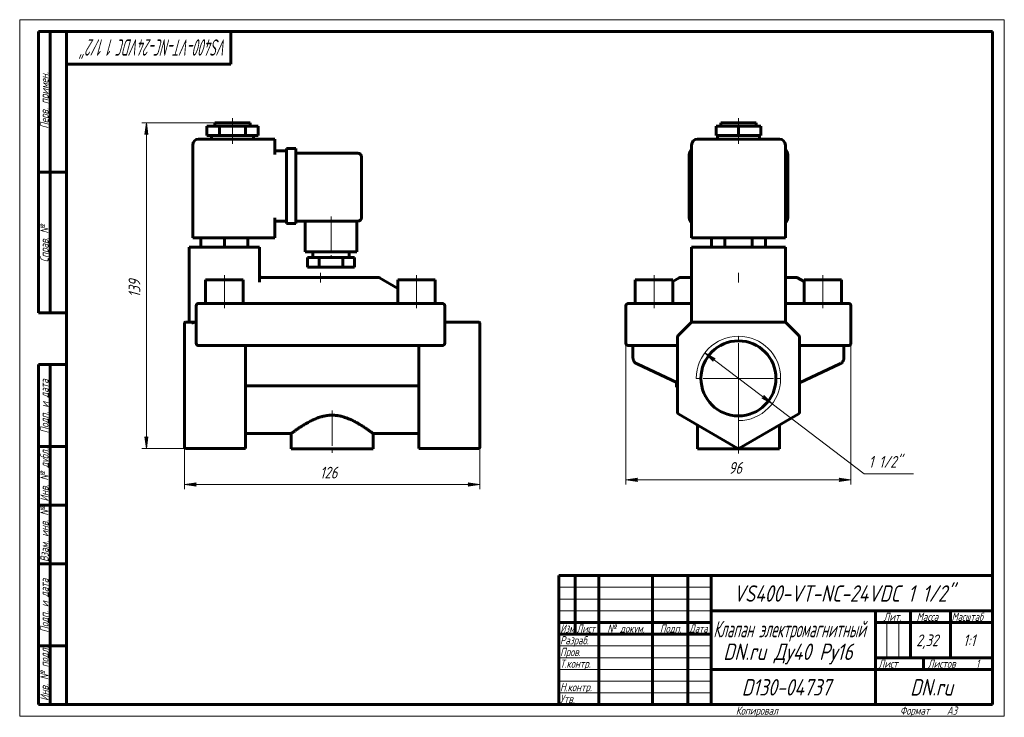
# Model space of a CAD drawing. Header units: millimetres. Extents: x 0 to 420, y 0 to 297.
import ezdxf

# ---------------------------------------------------------------- set-up
doc = ezdxf.new("R2010")
doc.units = ezdxf.units.MM
for name, pattern in [('K5LT_AXLED', [19.5, 15, -1.5, 1.5, -1.5]), ('K5LT_BASIC', [0]), ('K5LT_THIN', [0])]:
    doc.linetypes.add(name, pattern=pattern)
doc.layers.add('Системный слой', color=7, linetype='Continuous')
doc.layers.add('Системный слой (1)', color=251, linetype='Continuous', true_color=0x6c6c6c)
doc.styles.add('KDIMTEXTSTYLE', font='GOST_AU.SHX', dxfattribs={"width": 0.96, "oblique": 15, "height": 5})
doc.styles.add('KTEXTSTYLE', font='GOST_AU.SHX', dxfattribs={"width": 0.96, "height": 5})
doc.dimstyles.new('KDIMSTYLE (1.00)', dxfattribs={"dimtxt": 5, "dimasz": 1, "dimexe": 2, "dimexo": 0, "dimgap": 1, "dimtad": 1, "dimtxsty": 'KDIMTEXTSTYLE', "dimsah": 1, "dimcen": 0, "dimdle": 1, "dimadec": 0, "dimazin": 0, "dimtfac": 0.667, "dimtmove": 0, "dimatfit": 3, "dimfxl": 1, "dimtvp": 1, "dimtolj": 1, "dimtzin": 0, "dimarcsym": 0})

# ---------------------------------------------------------------- blocks, each defined once
blk = doc.blocks.new('U0')
at = {"layer": 'Системный слой (1)', "color": 150, "linetype": 'K5LT_BASIC', "lineweight": 60, "true_color": 0x0080ff}
for p, q in [((331.83, 186.93), (334.6, 185.33)), ((350.6, 176.1), (350.66, 176.07))]:
    blk.add_line(p, q, dxfattribs=at)
blk = doc.blocks.new('U1')
at = {"layer": 'Системный слой (1)', "color": 150, "linetype": 'K5LT_BASIC', "lineweight": 60, "true_color": 0x0080ff}
for p, q in [((281.37, 186.93), (278.6, 185.33)), ((262.6, 176.1), (262.55, 176.07))]:
    blk.add_line(p, q, dxfattribs=at)
blk = doc.blocks.new('U2')
at = {"layer": 'Системный слой (1)', "color": 150, "linetype": 'K5LT_BASIC', "lineweight": 60, "true_color": 0x0080ff}
for p, q in [((286.6, 187.07), (282.05, 187.07)), ((331.33, 187.07), (326.6, 187.07))]:
    blk.add_line(p, q, dxfattribs=at)
blk = doc.blocks.new('U3')
at = {"layer": 'Системный слой (1)', "color": 150, "linetype": 'K5LT_BASIC', "lineweight": 60, "true_color": 0x0080ff}
for q in [(326.6, 168.07), (326.9, 167.77)]:
    blk.add_line((326.6, 168.07), q, dxfattribs=at)
blk = doc.blocks.new('U4')
at = {"layer": 'Системный слой (1)', "color": 150, "linetype": 'K5LT_BASIC', "lineweight": 60, "true_color": 0x0080ff}
for p, q in [((286.4, 167.86), (286.36, 167.82)), ((286.46, 167.92), (286.45, 167.91))]:
    blk.add_line(p, q, dxfattribs=at)
blk = doc.blocks.new('D0')
at = {"layer": 'Системный слой (1)'}
for points in [[(263.1, 100.82), (263.6, 101.48), (258.6, 100.82), (263.6, 100.17)], [(349.6, 100.17), (354.6, 100.82), (349.6, 101.48), (350.1, 100.82)]]:
    blk.add_hatch(color=7, dxfattribs=at).paths.add_polyline_path(points)
at = {"layer": 'Системный слой (1)', "color": 7, "linetype": 'K5LT_THIN', "lineweight": 18}
for p, q in [((354.6, 167.07), (354.6, 98.82)), ((258.6, 163.28), (258.6, 98.82)), ((258.6, 100.82), (263.6, 101.48)), ((263.6, 100.17), (258.6, 100.82)), ((263.6, 101.48), (263.1, 100.82)), ((263.1, 100.82), (263.6, 100.17)), ((350.1, 100.82), (349.6, 101.48)), ((349.6, 101.48), (354.6, 100.82)), ((354.6, 100.82), (349.6, 100.17)), ((349.6, 100.17), (350.1, 100.82))]:
    blk.add_line(p, q, dxfattribs=at)
blk.add_wipeout([(302.45, 101.82), (302.45, 109.21), (310.42, 109.21), (310.42, 101.82)]).dxf.layer = 'Системный слой (1)'
blk.add_line((258.6, 100.82), (354.6, 100.82), dxfattribs=at)
at = {"layer": 'Системный слой (1)', "color": 7, "insert": (302.45, 108.41), "char_height": 5, "attachment_point": 1, "style": 'KTEXTSTYLE'}
blk.add_mtext('\\H5.0;\\W1.000;\\Q15;\\Q15;\\W0.965;96', dxfattribs=at)
blk = doc.blocks.new('KDIMARROW_01')
at = {"layer": 'Системный слой'}
blk.add_hatch(color=0, dxfattribs=at).paths.add_polyline_path([(0, 0), (-5, 0.66), (-4.5, 0), (-5, -0.66)])
at = {"layer": 'Системный слой', "color": 0, "linetype": 'K5LT_THIN', "lineweight": 18}
for p, q in [((-4.5, 0), (-5, 0.66)), ((-5, 0.66), (0, 0)), ((0, 0), (-5, -0.66)), ((-5, -0.66), (-4.5, 0))]:
    blk.add_line(p, q, dxfattribs=at)
at = {"layer": 'Системный слой (1)', "color": 0, "linetype": 'K5LT_THIN', "lineweight": 18}
blk.add_line((70.29, 144.07), (69.29, 144.07), dxfattribs=at)
blk = doc.blocks.new('D1')
at = {"layer": 'Системный слой (1)'}
for points in [[(296.65, 152.45), (292.26, 154.95), (295.85, 151.4), (295.85, 152.23)], [(320.94, 133.18), (317.36, 136.73), (317.36, 135.9), (316.56, 135.68)]]:
    blk.add_hatch(color=7, dxfattribs=at).paths.add_polyline_path(points)
at = {"layer": 'Системный слой (1)', "color": 7, "linetype": 'K5LT_THIN', "lineweight": 18}
for p, q in [((292.26, 154.95), (296.65, 152.45)), ((295.85, 151.4), (292.26, 154.95)), ((292.26, 154.95), (320.94, 133.18)), ((296.65, 152.45), (295.85, 152.23)), ((295.85, 152.23), (295.85, 151.4)), ((316.56, 135.68), (317.36, 135.9)), ((320.94, 133.18), (316.56, 135.68)), ((317.36, 135.9), (317.36, 136.73)), ((317.36, 136.73), (320.94, 133.18))]:
    blk.add_line(p, q, dxfattribs=at)
blk.add_wipeout([(362.17, 104.41), (362.17, 111.79), (378.52, 111.79), (378.52, 104.41)]).dxf.layer = 'Системный слой (1)'
for p, q in [((320.94, 133.18), (360.17, 103.41)), ((360.17, 103.41), (381.21, 103.41))]:
    blk.add_line(p, q, dxfattribs=at)
at = {"layer": 'Системный слой (1)', "color": 7, "insert": (362.17, 111), "char_height": 5, "attachment_point": 1, "style": 'KTEXTSTYLE'}
blk.add_mtext('\\H5.0;\\W1.000;\\Q15;\\Q15;\\W0.965;1 1/2"', dxfattribs=at)
blk = doc.blocks.new('U5')
at = {"layer": 'Системный слой (1)', "color": 30, "linetype": 'K5LT_AXLED', "lineweight": 18, "true_color": 0xff8000}
for q in [(306.6, 162.07), (288.6, 144.07), (324.6, 144.07), (306.6, 126.07)]:
    blk.add_line((306.6, 144.07), q, dxfattribs=at)
blk = doc.blocks.new('U6')
at = {"layer": 'Системный слой (1)', "color": 150, "linetype": 'K5LT_BASIC', "lineweight": 60, "true_color": 0x0080ff}
for p, q in [((102.45, 187.51), (102.29, 188.05)), ((102.87, 187.14), (102.45, 187.51)), ((103.43, 187.06), (102.87, 187.14))]:
    blk.add_line(p, q, dxfattribs=at)
blk = doc.blocks.new('U7')
at = {"layer": 'Системный слой (1)', "color": 150, "linetype": 'K5LT_BASIC', "lineweight": 60, "true_color": 0x0080ff}
for p, q in [((96.29, 120.57), (115.79, 120.57)), ((150.79, 120.57), (170.29, 120.57))]:
    blk.add_line(p, q, dxfattribs=at)
blk = doc.blocks.new('U8')
at = {"layer": 'Системный слой (1)', "color": 150, "linetype": 'K5LT_BASIC', "lineweight": 60, "true_color": 0x0080ff}
for p, q in [((102.29, 188.05), (102.29, 188.02)), ((102.29, 188.02), (102.3, 187.99)), ((102.3, 187.99), (102.3, 187.97))]:
    blk.add_line(p, q, dxfattribs=at)
blk = doc.blocks.new('D2')
at = {"layer": 'Системный слой (1)'}
for points in [[(74.79, 98.82), (75.29, 99.48), (70.29, 98.82), (75.29, 98.17)], [(196.29, 98.82), (191.29, 99.48), (191.79, 98.82), (191.29, 98.17)]]:
    blk.add_hatch(color=7, dxfattribs=at).paths.add_polyline_path(points)
at = {"layer": 'Системный слой (1)', "color": 7, "linetype": 'K5LT_THIN', "lineweight": 18}
for p, q in [((70.29, 129.84), (70.29, 96.82)), ((196.29, 129.65), (196.29, 96.82)), ((70.29, 98.82), (75.29, 99.48)), ((75.29, 98.17), (70.29, 98.82)), ((75.29, 99.48), (74.79, 98.82)), ((74.79, 98.82), (75.29, 98.17)), ((191.79, 98.82), (191.29, 99.48)), ((191.29, 99.48), (196.29, 98.82)), ((196.29, 98.82), (191.29, 98.17)), ((191.29, 98.17), (191.79, 98.82))]:
    blk.add_line(p, q, dxfattribs=at)
blk.add_wipeout([(128.08, 99.82), (128.08, 107.21), (138.09, 107.21), (138.09, 99.82)]).dxf.layer = 'Системный слой (1)'
blk.add_line((70.29, 98.82), (196.29, 98.82), dxfattribs=at)
at = {"layer": 'Системный слой (1)', "color": 7, "insert": (128.08, 106.41), "char_height": 5, "attachment_point": 1, "style": 'KTEXTSTYLE'}
blk.add_mtext('\\H5.0;\\W1.000;\\Q15;\\Q15;\\W0.965;126', dxfattribs=at)
blk = doc.blocks.new('D3')
at = {"layer": 'Системный слой (1)'}
for points in [[(54.69, 248.07), (54.03, 253.07), (53.37, 248.07), (54.03, 248.57)], [(54.03, 114.22), (54.69, 119.22), (54.03, 118.72), (53.37, 119.22)]]:
    blk.add_hatch(color=7, dxfattribs=at).paths.add_polyline_path(points)
at = {"layer": 'Системный слой (1)', "color": 7, "linetype": 'K5LT_THIN', "lineweight": 18}
for p, q in [((83.29, 253.07), (52.03, 253.07)), ((53.37, 248.07), (54.03, 253.07)), ((54.03, 253.07), (54.69, 248.07)), ((54.03, 248.57), (53.37, 248.07)), ((54.69, 248.07), (54.03, 248.57)), ((54.03, 114.22), (53.37, 119.22)), ((53.37, 119.22), (54.03, 118.72)), ((54.03, 118.72), (54.69, 119.22)), ((54.69, 119.22), (54.03, 114.22)), ((73.6, 114.22), (52.03, 114.22))]:
    blk.add_line(p, q, dxfattribs=at)
blk.add_wipeout([(53.03, 178.63), (45.65, 178.63), (45.65, 188.25), (53.03, 188.25)]).dxf.layer = 'Системный слой (1)'
blk.add_line((54.03, 253.07), (54.03, 114.22), dxfattribs=at)
at = {"layer": 'Системный слой (1)', "color": 7, "insert": (46.45, 178.63), "char_height": 5, "attachment_point": 1, "rotation": 90, "style": 'KTEXTSTYLE'}
blk.add_mtext('\\H5.0;\\W1.000;\\Q15;\\Q15;\\W0.965;139', dxfattribs=at)
blk = doc.blocks.new('U9')
at = {"color": 7, "linetype": 'K5LT_THIN', "lineweight": 18}
for p, q in [((0, 0), (0, 297)), ((0, 297), (420, 297)), ((420, 297), (420, 0)), ((230, 55), (295, 55)), ((230, 50), (295, 50)), ((230, 45), (295, 45)), ((369.96, 25), (369.96, 40)), ((374.98, 25), (374.98, 40)), ((230, 30), (295, 30)), ((230, 25), (295, 25)), ((230, 20), (295, 20)), ((230, 15), (295, 15)), ((230, 10), (295, 10)), ((420, 0), (0, 0))]:
    blk.add_line(p, q, dxfattribs=at)
at = {"color": 150, "linetype": 'K5LT_BASIC', "lineweight": 60, "true_color": 0x0080ff}
for p, q in [((8, 172), (8, 292)), ((20, 292), (8, 292)), ((13, 172), (13, 292)), ((20, 5), (20, 292)), ((20, 292), (415, 292)), ((90, 292), (90, 278)), ((415, 292), (415, 5)), ((90, 278), (20, 278)), ((20, 232), (8, 232)), ((20, 172), (8, 172)), ((8, 5), (8, 150)), ((20, 150), (8, 150)), ((13, 5), (13, 150)), ((20, 115), (8, 115)), ((20, 90), (8, 90)), ((20, 65), (8, 65)), ((230, 60), (415, 60)), ((230, 5), (230, 60)), ((237, 35), (237, 60)), ((247, 5), (247, 60)), ((270, 5), (270, 60)), ((285, 5), (285, 60)), ((295, 5), (295, 60)), ((295, 45), (415, 45)), ((365, 5), (365, 45)), ((380, 25), (380, 45)), ((397, 25), (397, 45)), ((230, 40), (295, 40)), ((365, 40), (380, 40)), ((380, 40), (415, 40)), ((230, 35), (295, 35)), ((20, 30), (8, 30)), ((365, 25), (415, 25)), ((385.57, 20), (385.57, 25)), ((295, 20), (365, 20)), ((365, 20), (415, 20)), ((20, 5), (8, 5)), ((415, 5), (20, 5))]:
    blk.add_line(p, q, dxfattribs=at)
at = {"color": 7, "attachment_point": 1, "style": 'KTEXTSTYLE'}
for s, insert, char_height, rotation in [('\\H5.0;\\W1.000;\\Q15;\\Q15;\\W0.629;\\H7.00;VS400-VT-NC-24VDC 1 1/2"', (88.56, 281.64), 7, 180), ('\\H5.0;\\W1.000;\\Q15;\\Q15;\\W0.965;\\H3.50;Перв. примен.', (8.82, 250.52), 3.5, 90), ('\\H5.0;\\W1.000;\\Q15;\\Q15;\\W0.965;\\H3.50;Справ. №', (8.82, 193.63), 3.5, 90), ('\\H5.0;\\W1.000;\\Q15;\\Q15;\\W0.965;\\H3.50;Подп. и дата', (8.82, 120.66), 3.5, 90), ('\\H5.0;\\W1.000;\\Q15;\\Q15;\\W0.965;\\H3.50;Инв. № дубл.', (8.82, 91.57), 3.5, 90), ('\\H5.0;\\W1.000;\\Q15;\\Q15;\\W0.965;\\H3.50;Взам. инв. №', (8.82, 65.8), 3.5, 90), ('\\H5.0;\\W1.000;\\Q15;\\Q15;\\W0.965;\\H3.50;Подп. и дата', (8.82, 35.66), 3.5, 90), ('\\H5.0;\\W1.000;\\Q15;\\Q15;\\W0.965;\\H3.50;Инв. № подл.', (8.82, 6.57), 3.5, 90)]:
    blk.add_mtext(s, dxfattribs=dict(at, insert=insert, char_height=char_height, rotation=rotation))
for s, insert, char_height in [('\\H5.0;\\W1.000;\\Q15;\\Q15;\\W0.965;\\H7.00;VS400-VT-NC-24VDC 1 1/2"', (304.46, 55.86), 7), ('\\H5.0;\\W1.000;\\Q15;\\Q15;\\W0.965;\\H3.50;Лит.', (368.47, 44.18), 3.5), ('\\H5.0;\\W1.000;\\Q15;\\Q15;\\W0.965;\\H3.50;Масса', (382.58, 44.18), 3.5), ('\\H5.0;\\W1.000;\\Q15;\\Q15;\\W0.930;\\H3.50;Масштаб', (397.52, 44.18), 3.5), ('\\H5.0;\\W1.000;\\Q15;\\Q15;\\W0.784;\\H3.50;Изм.', (230.62, 39.18), 3.5), ('\\H5.0;\\W1.000;\\Q15;\\Q15;\\W0.799;\\H3.50;Лист', (237.61, 39.18), 3.5), ('\\H5.0;\\W1.000;\\Q15;\\Q15;\\W0.965;\\H3.50;№ докум.', (250.63, 39.18), 3.5), ('\\H5.0;\\W1.000;\\Q15;\\Q15;\\W0.965;\\H3.50;Подп.', (273.1, 39.18), 3.5), ('\\H5.0;\\W1.000;\\Q15;\\Q15;\\W0.799;\\H3.50;Дата', (285.61, 39.18), 3.5), ('\\H5.0;\\W1.000;\\Q15;\\Q15;\\W0.672;\\H7.00;Клапан электромагнитный', (295.88, 40.69), 7), ('\\H5.0;\\W1.000;\\Q15;\\Q15;\\W0.965;\\H3.50;Разраб.', (230.5, 34.18), 3.5), ('\\H5.0;\\W1.000;\\Q15;\\Q15;\\W0.965;2,32', (382.43, 34.9), 5), ('\\H5.0;\\W1.000;\\Q15;\\Q15;\\W0.965;{\\c16711680;1:1}', (402.44, 34.9), 5), ('\\H5.0;\\W1.000;\\Q15;\\Q15;\\W0.965;\\H7.00;DN.ru Ду40 Ру16', (300.11, 31.02), 7), ('\\H5.0;\\W1.000;\\Q15;\\Q15;\\W0.965;\\H3.50;Пров.', (230.5, 29.18), 3.5), ('\\H5.0;\\W1.000;\\Q15;\\Q15;\\W0.965;\\H3.50;Т.контр.', (230.5, 24.18), 3.5), ('\\H5.0;\\W1.000;\\Q15;\\Q15;\\W0.965;\\H3.50;Лист', (366.32, 24.18), 3.5), ('\\H5.0;\\W1.000;\\Q15;\\Q15;\\W0.965;\\H3.50;Листов', (387.36, 24.18), 3.5), ('\\H5.0;\\W1.000;\\Q15;\\Q15;\\W0.965;\\H3.50;1', (407.91, 24.18), 3.5), ('\\H5.0;\\W1.000;\\Q15;\\Q15;\\W0.965;\\H3.50;Н.контр.', (230.5, 14.18), 3.5), ('\\H5.0;\\W1.000;\\Q15;\\Q15;\\W0.965;\\H7.00;D130-04737', (307.98, 15.86), 7), ('\\H5.0;\\W1.000;\\Q15;\\Q15;\\W0.965;\\H7.00;DN.ru', (379.84, 15.86), 7), ('\\H5.0;\\W1.000;\\Q15;\\Q15;\\W0.965;\\H3.50;Утв.', (230.5, 9.18), 3.5), ('\\H5.0;\\W1.000;\\Q15;\\Q15;\\W0.965;\\H3.50;Копировал', (305.5, 4.18), 3.5), ('\\H5.0;\\W1.000;\\Q15;\\Q15;\\W0.965;\\H3.50;Формат', (375.5, 4.18), 3.5), ('\\H5.0;\\W1.000;\\Q15;\\Q15;\\W0.965;\\H3.50;A3', (395.5, 4.18), 3.5)]:
    blk.add_mtext(s, dxfattribs=dict(at, insert=insert, char_height=char_height))

msp = doc.modelspace()

# ---------------------------------------------------------------- linework, layer by layer
at = {"layer": 'Системный слой (1)', "color": 150, "linetype": 'K5LT_BASIC', "lineweight": 60, "true_color": 0x0080ff}
for p, q in [((83.294, 253.065), (98.294, 253.065)), ((83.294, 251.565), (83.294, 253.065)), ((98.294, 251.565), (98.294, 253.065)), ((299.103, 253.065), (314.103, 253.065)), ((299.103, 251.565), (299.103, 253.065)), ((314.103, 251.565), (314.103, 253.065)), ((79.794, 247.565), (79.794, 251.565)), ((79.794, 251.565), (85.294, 251.565)), ((85.294, 251.565), (96.294, 251.565)), ((85.294, 247.565), (85.294, 251.565)), ((96.294, 247.565), (96.294, 251.565)), ((96.294, 251.565), (101.794, 251.565)), ((101.794, 247.565), (101.794, 251.565)), ((297.076, 247.565), (297.076, 251.565)), ((297.076, 251.565), (306.603, 251.565)), ((306.603, 251.565), (316.129, 251.565)), ((306.603, 247.565), (306.603, 251.565)), ((316.129, 247.565), (316.129, 251.565)), ((108.794, 246.065), (76.294, 246.065)), ((79.794, 247.565), (85.294, 247.565)), ((81.794, 246.065), (81.794, 247.565)), ((85.294, 247.565), (96.294, 247.565)), ((96.294, 247.565), (101.794, 247.565)), ((99.794, 246.065), (99.794, 247.565)), ((108.794, 246.065), (108.794, 243.565)), ((324.103, 246.065), (289.103, 246.065)), ((297.076, 247.565), (306.603, 247.565)), ((297.603, 246.065), (297.603, 247.565)), ((306.603, 247.565), (316.129, 247.565)), ((315.603, 246.065), (315.603, 247.565)), ((73.794, 204.065), (73.794, 243.565)), ((108.794, 239.565), (108.794, 243.565)), ((108.794, 241.065), (113.794, 241.065)), ((113.794, 242.065), (117.794, 242.065)), ((113.794, 239.565), (113.794, 242.065)), ((113.794, 239.565), (113.794, 212.565)), ((117.794, 242.065), (117.794, 239.565)), ((117.794, 240.065), (144.294, 240.065)), ((117.794, 239.565), (117.794, 212.565)), ((285.603, 212.565), (285.603, 239.565)), ((286.603, 204.065), (286.603, 243.565)), ((326.603, 204.065), (326.603, 243.565)), ((327.603, 239.565), (327.603, 212.565)), ((145.794, 238.565), (145.794, 212.565)), ((108.794, 204.065), (108.794, 212.565)), ((108.794, 211.065), (113.794, 211.065)), ((113.794, 210.065), (113.794, 212.565)), ((113.794, 210.065), (117.794, 210.065)), ((117.794, 212.565), (117.794, 210.065)), ((117.794, 211.065), (144.294, 211.065)), ((121.794, 211.065), (121.794, 198.065)), ((143.794, 211.065), (143.794, 198.065)), ((76.294, 204.065), (73.794, 204.065)), ((76.294, 204.065), (108.794, 204.065)), ((77.294, 204.065), (77.294, 200.065)), ((87.294, 204.065), (87.294, 200.065)), ((97.294, 204.065), (97.294, 200.065)), ((289.103, 204.065), (286.603, 204.065)), ((289.103, 204.065), (324.103, 204.065)), ((295.056, 204.065), (295.056, 200.065)), ((300.829, 204.065), (300.829, 200.065)), ((312.376, 204.065), (312.376, 200.065)), ((318.15, 204.065), (318.15, 200.065)), ((326.603, 204.065), (324.103, 204.065)), ((72.294, 200.065), (72.294, 168.065)), ((72.294, 200.065), (74.794, 200.065)), ((99.794, 200.065), (74.794, 200.065)), ((99.794, 200.065), (102.294, 200.065)), ((102.294, 200.065), (102.294, 185.035)), ((143.794, 198.065), (121.794, 198.065)), ((125.044, 198.065), (125.044, 195.565)), ((140.544, 198.065), (140.544, 195.565)), ((286.603, 200.065), (286.603, 168.065)), ((286.603, 200.065), (289.103, 200.065)), ((324.103, 200.065), (289.103, 200.065)), ((324.103, 200.065), (326.603, 200.065)), ((326.603, 200.065), (326.603, 168.065)), ((122.794, 195.565), (122.794, 191.565)), ((127.794, 195.565), (122.794, 195.565)), ((137.794, 195.565), (127.794, 195.565)), ((127.794, 195.565), (127.794, 191.565)), ((137.794, 195.565), (137.794, 191.565)), ((142.794, 195.565), (137.794, 195.565)), ((142.794, 195.565), (142.794, 191.565)), ((127.794, 191.565), (122.794, 191.565)), ((137.794, 191.565), (127.794, 191.565)), ((142.794, 191.565), (137.794, 191.565)), ((79.294, 186.065), (95.294, 186.065)), ((79.294, 176.065), (79.294, 186.065)), ((95.294, 176.065), (95.294, 186.065)), ((153.026, 187.065), (103.561, 187.065)), ((153.526, 186.931), (161.294, 182.446)), ((161.294, 176.065), (161.294, 186.065)), ((161.294, 186.065), (177.294, 186.065)), ((177.294, 176.065), (177.294, 186.065)), ((262.603, 186.065), (278.603, 186.065)), ((262.603, 176.065), (262.603, 186.065)), ((278.603, 176.065), (278.603, 186.065)), ((282.047, 187.065), (281.871, 187.065)), ((334.603, 186.065), (350.603, 186.065)), ((334.603, 176.065), (334.603, 186.065)), ((350.603, 176.065), (350.603, 186.065)), ((286.601, 182.185), (286.603, 182.192)), ((75.294, 175.065), (75.294, 159.065)), ((76.294, 176.065), (78.294, 176.065)), ((178.294, 176.065), (78.294, 176.065)), ((178.294, 176.065), (180.294, 176.065)), ((181.294, 159.065), (181.294, 175.065)), ((258.603, 175.065), (258.603, 159.065)), ((259.603, 176.065), (261.603, 176.065)), ((261.603, 176.065), (286.603, 176.065)), ((326.603, 176.065), (351.603, 176.065)), ((351.603, 176.065), (353.603, 176.065)), ((354.603, 175.065), (354.603, 159.065)), ((73.415, 168.065), (70.794, 168.065)), ((74.794, 168.065), (73.415, 168.065)), ((74.794, 168.065), (75.294, 168.065)), ((181.294, 168.065), (195.794, 168.065)), ((286.603, 168.065), (286.31, 167.772)), ((286.603, 168.065), (287.017, 168.065)), ((326.189, 168.065), (287.017, 168.065)), ((326.603, 168.065), (326.189, 168.065)), ((70.294, 167.419), (70.294, 167.565)), ((70.294, 162.005), (70.294, 167.419)), ((196.294, 167.565), (196.294, 167.419)), ((196.294, 162.005), (196.294, 167.419)), ((286.31, 167.772), (280.896, 162.358)), ((326.747, 167.921), (326.689, 167.979)), ((332.31, 162.358), (326.896, 167.772)), ((70.294, 161.651), (70.294, 162.005)), ((70.294, 129.654), (70.294, 161.651)), ((196.294, 162.005), (196.294, 161.651)), ((196.294, 129.654), (196.294, 161.651)), ((280.603, 161.651), (280.603, 129.654)), ((332.603, 129.654), (332.603, 161.651)), ((78.294, 158.065), (76.294, 158.065)), ((78.294, 158.065), (178.294, 158.065)), ((96.294, 129.654), (96.294, 158.065)), ((170.294, 129.654), (170.294, 158.065)), ((180.294, 158.065), (178.294, 158.065)), ((261.603, 158.065), (259.603, 158.065)), ((261.603, 158.065), (261.603, 152.96)), ((261.603, 158.065), (280.603, 158.065)), ((332.603, 158.065), (351.603, 158.065)), ((353.603, 158.065), (351.603, 158.065)), ((351.603, 158.065), (351.603, 152.96)), ((263.335, 150.241), (263.33, 150.244)), ((280.603, 142.189), (263.335, 150.241)), ((349.871, 150.241), (332.603, 142.189)), ((349.871, 150.241), (349.876, 150.244)), ((97.53, 140.925), (169.057, 140.925)), ((280.103, 142.386), (280.103, 142.422)), ((280.103, 140.386), (280.103, 142.386)), ((280.182, 142.386), (280.103, 142.386)), ((280.603, 140.386), (280.103, 140.386)), ((70.294, 129.221), (70.294, 129.654)), ((70.294, 114.787), (70.294, 129.221)), ((96.294, 129.654), (96.294, 128.788)), ((96.294, 114.354), (96.294, 128.788)), ((170.294, 128.788), (170.294, 129.654)), ((170.294, 114.354), (170.294, 128.788)), ((196.294, 129.654), (196.294, 129.221)), ((196.294, 114.787), (196.294, 129.221)), ((281.103, 128.788), (306.103, 114.354)), ((307.103, 114.354), (332.103, 128.788)), ((289.103, 124.169), (289.103, 114.065)), ((324.103, 124.169), (324.103, 114.065)), ((115.794, 120.565), (115.794, 114.065)), ((150.794, 120.565), (150.794, 114.065)), ((70.294, 114.72), (70.294, 114.787)), ((70.794, 114.22), (96.294, 114.22)), ((96.294, 114.354), (96.294, 114.22)), ((150.794, 114.065), (115.794, 114.065)), ((170.294, 114.22), (170.294, 114.354)), ((170.294, 114.22), (195.794, 114.22)), ((196.294, 114.787), (196.294, 114.72)), ((324.103, 114.065), (289.103, 114.065))]:
    msp.add_line(p, q, dxfattribs=at)
at = {"layer": 'Системный слой (1)', "color": 30, "linetype": 'K5LT_AXLED', "lineweight": 18, "true_color": 0xff8000}
for p, q in [((90.794, 249.565), (90.794, 255.065)), ((306.603, 249.565), (306.603, 255.065)), ((90.794, 244.065), (90.794, 249.565)), ((306.603, 244.065), (306.603, 249.565)), ((132.794, 213.065), (132.794, 193.565)), ((128.294, 184.931), (128.294, 189.065)), ((306.603, 184.931), (306.603, 189.065)), ((87.294, 174.065), (87.294, 188.065)), ((169.294, 174.065), (169.294, 188.065)), ((270.603, 174.065), (270.603, 188.065)), ((342.603, 174.065), (342.603, 188.065))]:
    msp.add_line(p, q, dxfattribs=at)
at = {"layer": 'Системный слой (1)', "color": 150, "linetype": 'K5LT_BASIC', "lineweight": 60, "true_color": 0x0080ff}
msp.add_circle((306.603, 144.065), 16, dxfattribs=at)
for centre, radius, start, end in [((76.294, 243.565), 2.5, 90, 180), ((289.103, 243.565), 2.5, 90, 180), ((324.103, 243.565), 2.5, 0, 90), ((144.294, 238.565), 1.5, 0, 90), ((288.103, 239.565), 2.5, 126.8699, 180), ((325.103, 239.565), 2.5, 0, 53.1301), ((144.294, 212.565), 1.5, 270, 0), ((288.103, 212.565), 2.5, 180, 233.1301), ((325.103, 212.565), 2.5, 306.8699, 0), ((103.561, 186.065), 1, 90, 97.69672), ((153.026, 186.065), 1, 60, 90), ((281.871, 186.065), 1, 90, 120), ((331.335, 186.065), 1, 60, 90), ((76.294, 175.065), 1, 90, 180), ((180.294, 175.065), 1, 0, 90), ((259.603, 175.065), 1, 90, 180), ((353.603, 175.065), 1, 0, 90), ((70.794, 167.565), 0.5, 90, 180), ((195.794, 167.565), 0.5, 0, 90), ((287.017, 167.065), 1, 90, 135), ((326.189, 167.065), 1, 45, 90), ((281.603, 161.651), 1, 135, 180), ((331.603, 161.651), 1, 0, 45), ((76.294, 159.065), 1, 180, 270), ((180.294, 159.065), 1, 270, 0), ((259.603, 159.065), 1, 180, 270), ((353.603, 159.065), 1, 270, 0), ((281.603, 129.654), 1, 180, 240), ((331.603, 129.654), 1, 300, 0), ((70.794, 114.72), 0.5, 180, 270), ((195.794, 114.72), 0.5, 270, 0), ((306.603, 115.22), 1, 240, 300)]:
    msp.add_arc(centre, radius, start, end, dxfattribs=at)
at = {"layer": 'Системный слой (1)', "color": 7, "linetype": 'K5LT_THIN', "lineweight": 18}
msp.add_arc((306.603, 144.065), 18, 270, 180, dxfattribs=at)
at = {"layer": 'Системный слой (1)', "color": 150, "linetype": 'K5LT_BASIC', "lineweight": 60, "true_color": 0x0080ff}
for centre, start_param, end_param in [((285.603, 182.215), 6.2827836, 6.2831853), ((327.603, 182.215), 3.1415927, 3.1419999)]:
    msp.add_ellipse(centre, major_axis=(1, 0), ratio=0.906831, start_param=start_param, end_param=end_param, dxfattribs=at)
for points, knots in [([(286.601, 182.185), (286.601, 182.186), (286.601, 182.186), (286.601, 182.188), (286.601, 182.19), (286.602, 182.193), (286.602, 182.195), (286.602, 182.2), (286.602, 182.202), (286.603, 182.208), (286.603, 182.211), (286.603, 182.214)], [0, 0, 0, 0, 0.4, 0.4, 0.8, 0.8, 1.2, 1.2, 1.6, 1.6, 2, 2, 2, 2]), ([(326.605, 182.184), (326.605, 182.185), (326.605, 182.185), (326.604, 182.188), (326.604, 182.189), (326.604, 182.192), (326.604, 182.195), (326.603, 182.199), (326.603, 182.202), (326.603, 182.208), (326.603, 182.211), (326.603, 182.214)], [0, 0, 0, 0, 0.4, 0.4, 0.8, 0.8, 1.2, 1.2, 1.6, 1.6, 2, 2, 2, 2]), ([(74.794, 168.065), (74.726, 168.065), (74.593, 167.969), (74.388, 167.916), (74.189, 167.86), (73.993, 167.82), (73.797, 167.792), (73.605, 167.776), (73.478, 167.772), (73.415, 167.772)], [0, 0, 0, 0, 0.1940726, 0.3623054, 0.5074538, 0.6457869, 0.7773047, 0.8921854, 1, 1, 1, 1]), ([(263.335, 150.241), (263.333, 150.242), (263.331, 150.243), (263.319, 150.249), (263.31, 150.253), (263.286, 150.265), (263.273, 150.271), (263.232, 150.291), (263.206, 150.305), (263.126, 150.348), (263.074, 150.378), (262.921, 150.473), (262.823, 150.542), (262.624, 150.701), (262.524, 150.793), (262.337, 150.99), (262.249, 151.095), (262.089, 151.317), (262.016, 151.434), (261.888, 151.677), (261.832, 151.803), (261.738, 152.06), (261.7, 152.191), (261.642, 152.456), (261.623, 152.59), (261.606, 152.8), (261.603, 152.876), (261.603, 152.954), (261.603, 152.958), (261.603, 152.961)], [0.0090535, 0.0090535, 0.0090535, 0.0090535, 0.0452674, 0.0452674, 0.2376366, 0.2376366, 0.5024337, 0.5024337, 1.0320278, 1.0320278, 2.0912161, 2.0912161, 4.2005391, 4.2005391, 6.5835834, 6.5835834, 8.9914359, 8.9914359, 11.4111822, 11.4111822, 13.8294964, 13.8294964, 16.2329227, 16.2329227, 18.609503, 18.609503, 19.9434946, 19.9434946, 19.9995332, 19.9995332, 19.9995332, 19.9995332]), ([(349.871, 150.241), (349.872, 150.242), (349.874, 150.243), (349.886, 150.249), (349.896, 150.253), (349.919, 150.265), (349.933, 150.271), (349.973, 150.291), (350, 150.305), (350.079, 150.348), (350.131, 150.378), (350.284, 150.473), (350.382, 150.542), (350.581, 150.701), (350.681, 150.793), (350.869, 150.99), (350.956, 151.095), (351.117, 151.317), (351.189, 151.434), (351.318, 151.677), (351.374, 151.803), (351.468, 152.06), (351.506, 152.191), (351.563, 152.456), (351.583, 152.59), (351.599, 152.8), (351.603, 152.876), (351.603, 152.954), (351.603, 152.958), (351.603, 152.961)], [0.0090535, 0.0090535, 0.0090535, 0.0090535, 0.0452674, 0.0452674, 0.2376366, 0.2376366, 0.5024337, 0.5024337, 1.0320278, 1.0320278, 2.0912161, 2.0912161, 4.2005391, 4.2005391, 6.5835834, 6.5835834, 8.9914359, 8.9914359, 11.4111822, 11.4111822, 13.8294964, 13.8294964, 16.2329227, 16.2329227, 18.609503, 18.609503, 19.9434946, 19.9434946, 19.9995332, 19.9995332, 19.9995332, 19.9995332]), ([(97.53, 140.925), (97.502, 140.925), (97.447, 140.926), (97.365, 140.929), (97.283, 140.934), (97.2, 140.942), (97.118, 140.951), (97.037, 140.963), (96.957, 140.977), (96.877, 140.993), (96.799, 141.012), (96.722, 141.032), (96.646, 141.055), (96.572, 141.079), (96.5, 141.106), (96.43, 141.134), (96.361, 141.163), (96.316, 141.185), (96.294, 141.196)], [0, 0, 0, 0, 0.0635051, 0.1273987, 0.1916754, 0.2563489, 0.3212871, 0.3861226, 0.4507689, 0.5149045, 0.5787617, 0.6416584, 0.7038202, 0.7647723, 0.8250812, 0.8841984, 0.9425438, 1, 1, 1, 1]), ([(169.057, 140.925), (169.085, 140.925), (169.14, 140.926), (169.222, 140.929), (169.305, 140.934), (169.387, 140.942), (169.469, 140.951), (169.55, 140.963), (169.63, 140.977), (169.71, 140.993), (169.788, 141.012), (169.866, 141.032), (169.941, 141.055), (170.015, 141.079), (170.087, 141.106), (170.157, 141.134), (170.226, 141.163), (170.271, 141.185), (170.294, 141.196)], [0, 0, 0, 0, 0.0635051, 0.1273987, 0.1916754, 0.2563489, 0.3212871, 0.3861226, 0.4507689, 0.5149045, 0.5787617, 0.6416584, 0.7038202, 0.7647723, 0.8250812, 0.8841984, 0.9425438, 1, 1, 1, 1]), ([(150.794, 120.565), (150.793, 120.565), (150.756, 120.593), (150.61, 120.701), (150.42, 120.843), (150.19, 121.011), (149.908, 121.217), (149.601, 121.439), (149.283, 121.668), (148.961, 121.897), (148.605, 122.146), (148.214, 122.418), (147.787, 122.71), (147.266, 123.061), (146.643, 123.471), (145.91, 123.939), (145.202, 124.375), (144.54, 124.768), (143.884, 125.143), (143.159, 125.54), (142.361, 125.953), (141.618, 126.312), (140.939, 126.619), (140.335, 126.876), (139.734, 127.113), (139.077, 127.353), (138.347, 127.593), (137.534, 127.824), (136.761, 128.008), (136.035, 128.147), (135.365, 128.249), (134.688, 128.324), (134.014, 128.369), (133.549, 128.38), (133.113, 128.381), (132.686, 128.373), (132.072, 128.337), (131.387, 128.271), (130.646, 128.166), (129.851, 128.014), (129.129, 127.842), (128.475, 127.661), (127.817, 127.457), (127.094, 127.205), (126.307, 126.9), (125.504, 126.558), (124.689, 126.18), (123.866, 125.77), (123.126, 125.376), (122.471, 125.011), (121.844, 124.649), (121.189, 124.255), (120.512, 123.834), (119.867, 123.421), (119.257, 123.019), (118.685, 122.633), (118.155, 122.268), (117.669, 121.927), (117.228, 121.613), (116.867, 121.354), (116.578, 121.144), (116.324, 120.958), (116.098, 120.791), (115.922, 120.661), (115.819, 120.584), (115.794, 120.566), (115.794, 120.565), (115.794, 120.565)], [0, 0, 0, 0, 0.01276234, 0.02340085, 0.03191441, 0.04049573, 0.04914421, 0.05786168, 0.06456299, 0.07137586, 0.07838019, 0.08546495, 0.09278394, 0.10025692, 0.1105814, 0.12090453, 0.13122397, 0.13869015, 0.14600172, 0.15517845, 0.16415014, 0.17291572, 0.17930182, 0.18553709, 0.19149235, 0.19731823, 0.20484649, 0.21243383, 0.22007753, 0.22599203, 0.23195045, 0.23790076, 0.24380073, 0.24953727, 0.24999777, 0.25516403, 0.26062623, 0.26603092, 0.27312826, 0.28025237, 0.28740455, 0.2929061, 0.2984807, 0.30607742, 0.31390897, 0.32197308, 0.33077535, 0.33983607, 0.3491539, 0.35619902, 0.36316629, 0.37227572, 0.38139214, 0.39051502, 0.39976992, 0.40902704, 0.41828514, 0.42758558, 0.43699025, 0.44649638, 0.45378628, 0.4611455, 0.47106026, 0.48081764, 0.49041819, 0.49936276, 0.49999343, 0.49999343, 0.49999343, 0.49999343])]:
    msp.add_open_spline(points, degree=3, knots=knots, dxfattribs=at)

# ---------------------------------------------------------------- block references
at = {"layer": 'Системный слой (1)'}
for name in ['U6', 'U8', 'U1', 'U2', 'U0', 'U3', 'U4', 'U7']:
    msp.add_blockref(name, (0, 0), dxfattribs=at)

# ---------------------------------------------------------------- next in the draw order: dimensions: what is measured, and where the dimension line sits
at = {"layer": 'Системный слой (1)', "color": 7}
for base, p1, p2, text, picture, middle in [((258.603, 100.823), (354.603, 167.065), (258.603, 163.276), '\\H5.0;\\W0.965;\\Q15;\\H5.0;\\W0.965;\\Q15;\\Q15;96', 'D0', (306.603, 100.823)), ((70.294, 98.823), (196.294, 129.654), (70.294, 129.839), '\\H5.0;\\W0.965;\\Q15;\\H5.0;\\W0.965;\\Q15;\\Q15;126', 'D2', (133.294, 98.823))]:
    dim = msp.add_linear_dim(base=base, p1=p1, p2=p2, text=text, dimstyle='KDIMSTYLE (1.00)', override={"dimexo": 0, "dimblk1": 'KDIMARROW_01', "dimblk2": 'KDIMARROW_01', "dimse1": 0, "dimse2": 0, "dimclrt": 7, "dimtolj": 1}, dxfattribs=at)
    dim.commit()
    dim.dimension.update_dxf_attribs({"geometry": picture, "text_midpoint": middle, "dimtype": 160})

# ---------------------------------------------------------------- next in the draw order: linework, layer by layer
at = {"layer": 'Системный слой (1)', "color": 30, "linetype": 'K5LT_AXLED', "lineweight": 18, "true_color": 0xff8000}
msp.add_line((133.294, 130.381), (133.294, 112.065), dxfattribs=at)

# ---------------------------------------------------------------- next in the draw order: dimensions: what is measured, and where the dimension line sits
at = {"layer": 'Системный слой (1)', "color": 7}
dim = msp.add_linear_dim(base=(54.033, 253.065), p1=(73.595, 114.22), p2=(83.294, 253.065), angle=90, text='\\H5.0;\\W0.965;\\Q15;\\H5.0;\\W0.965;\\Q15;\\Q15;139', dimstyle='KDIMSTYLE (1.00)', override={"dimexo": 0, "dimblk1": 'KDIMARROW_01', "dimblk2": 'KDIMARROW_01', "dimse1": 0, "dimse2": 0, "dimclrt": 7, "dimtolj": 1}, dxfattribs=at)
dim.commit()
dim.dimension.update_dxf_attribs({"geometry": 'D3', "text_midpoint": (54.033, 183.643), "dimtype": 160})
dim = msp.add_diameter_dim_2p(p1=(292.264, 154.947), p2=(320.941, 133.184), text='\\H5.0;\\W0.965;\\Q15;\\H5.0;\\W0.965;\\Q15;\\Q15;1 1/2"', dimstyle='KDIMSTYLE (1.00)', override={"dimtih": 1, "dimtoh": 1, "dimblk1": 'KDIMARROW_01', "dimblk2": 'KDIMARROW_01', "dimclrt": 7, "dimtmove": 1, "dimatfit": 2, "dimtolj": 1}, dxfattribs=at)
dim.commit()
dim.dimension.update_dxf_attribs({"geometry": 'D1', "text_midpoint": (362.172, 103.411), "dimtype": 163})

# ---------------------------------------------------------------- next in the draw order: linework, layer by layer
at = {"layer": 'Системный слой (1)', "color": 30, "linetype": 'K5LT_AXLED', "lineweight": 18, "true_color": 0xff8000}
msp.add_line((306.603, 112.065), (306.603, 130.381), dxfattribs=at)

# ---------------------------------------------------------------- next in the draw order: block references
msp.add_blockref('U9', (0, 0))
at = {"layer": 'Системный слой (1)'}
msp.add_blockref('U5', (0, 0), dxfattribs=at)

doc.saveas('drawing.dxf')
